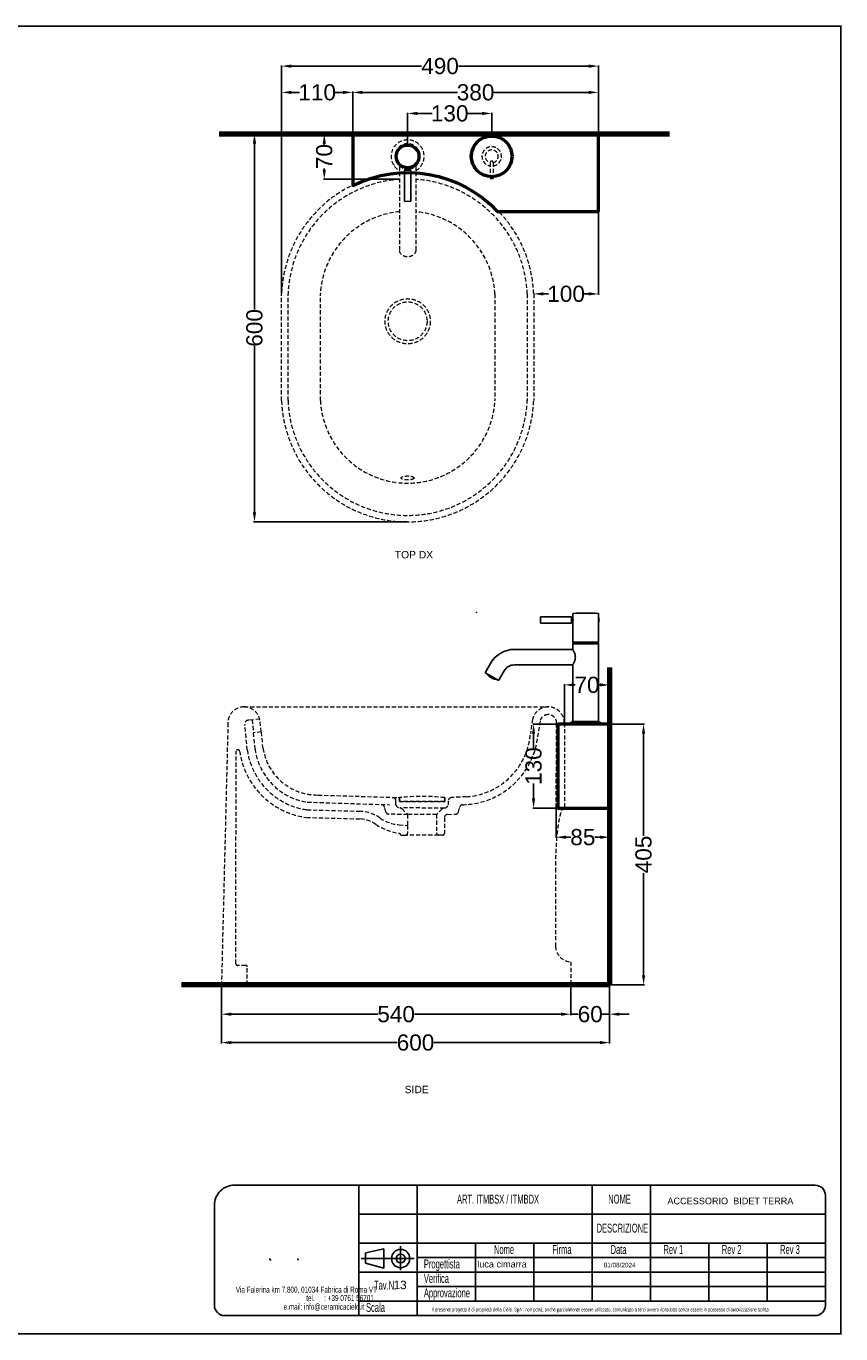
# Model space of a CAD drawing. Header units: millimetres. Extents: x 18233 to 30229, y -672 to 1848.
# Tile 12 of 12: x 28969 to 30229, y -175 to 1848. Entities that reach past the tile are written whole.
import ezdxf

# ---------------------------------------------------------------- set-up
doc = ezdxf.new("R2010")
doc.units = ezdxf.units.MM
doc.header["$MEASUREMENT"] = 0
doc.linetypes.add('DASHED2', pattern=[9.525, 6.35, -3.175])
for name, color, linetype in [('Attacchi_Scarico', 2, 'Continuous'), ('Kit sifone', 5, 'Continuous'), ('Quote', 4, 'Continuous')]:
    doc.layers.add(name, color=color, linetype=linetype)
for name, color, linetype, lineweight in [('Layer1', 5, 'DASHED2', 0), ('Sezione', 1, 'Continuous', 50), ('sezione linea', 6, 'Continuous', 80), ('Vista', 8, 'Continuous', 15)]:
    doc.layers.add(name, color=color, linetype=linetype, lineweight=lineweight)
doc.layers.add('Make2D$Visible$Curves', color=7, linetype='Continuous', true_color=0x000000)
doc.styles.add('SLDTEXTSTYLE1', font='TXT', dxfattribs={"width": 0.605})
doc.styles.get("Standard").update_dxf_attribs({"font": 'arial.ttf'})
doc.dimstyles.new('ISO-25', dxfattribs={"dimtxt": 25, "dimasz": 15, "dimexe": 1.25, "dimexo": 0.625, "dimtad": 0, "dimdec": 1, "dimrnd": 5, "dimtxsty": 'Standard', "dimcen": 2.5, "dimadec": 0, "dimazin": 0, "dimtfac": 1, "dimtdec": 1, "dimtmove": 0, "dimatfit": 3, "dimfxl": 1, "dimarcsym": 0})

# ---------------------------------------------------------------- blocks, each defined once
blk = doc.blocks.new('*D248')
at = {"layer": 'Defpoints', "color": 0, "transparency": 16777216}
for p in [(29871.2, 828.9), (29801.2, 768.3), (29871.2, 768.3)]:
    blk.add_point(p, dxfattribs=at)
at = {"layer": 'Quote', "color": 0, "lineweight": -2, "transparency": 16777216}
for p, q in [((29801.2, 768.9), (29801.2, 830.1)), ((29871.2, 768.9), (29871.2, 830.1)), ((29816.2, 828.9), (29817.8, 828.9)), ((29856.2, 828.9), (29854.6, 828.9))]:
    blk.add_line(p, q, dxfattribs=at)
at = {"layer": 'Quote', "color": 0, "transparency": 16777216}
for points in [[(29816.2, 831.4), (29816.2, 826.4), (29801.2, 828.9)], [(29856.2, 831.4), (29856.2, 826.4), (29871.2, 828.9)]]:
    blk.add_solid(points, dxfattribs=at)
at = {"layer": 'Quote', "color": 0, "transparency": 16777216, "insert": (29836.2, 828.9), "char_height": 25, "attachment_point": 5}
blk.add_mtext('70', dxfattribs=at)
blk = doc.blocks.new('*D251')
at = {"layer": 'Defpoints', "color": 0, "transparency": 16777216}
for p in [(29871.2, 768.3), (29871.2, 364.9), (29923.7, 364.9)]:
    blk.add_point(p, dxfattribs=at)
at = {"layer": 'Quote', "color": 0, "lineweight": -2, "transparency": 16777216}
for p, q in [((29871.8, 768.3), (29925, 768.3)), ((29923.7, 753.3), (29923.7, 595.5)), ((29923.7, 379.9), (29923.7, 537.8)), ((29871.8, 364.9), (29925, 364.9))]:
    blk.add_line(p, q, dxfattribs=at)
at = {"layer": 'Quote', "color": 0, "transparency": 16777216}
for points in [[(29921.2, 753.3), (29926.2, 753.3), (29923.7, 768.3)], [(29921.2, 379.9), (29926.2, 379.9), (29923.7, 364.9)]]:
    blk.add_solid(points, dxfattribs=at)
at = {"layer": 'Quote', "color": 0, "transparency": 16777216, "insert": (29923.7, 566.6), "char_height": 25, "attachment_point": 5, "rotation": 90}
blk.add_mtext('405', dxfattribs=at)
blk = doc.blocks.new('*D252')
at = {"layer": 'Defpoints', "color": 0, "transparency": 16777216}
for p in [(29791.2, 768.3), (29753.6, 638.3), (29791.2, 638.3)]:
    blk.add_point(p, dxfattribs=at)
at = {"layer": 'Quote', "color": 0, "lineweight": -2, "transparency": 16777216}
for p, q in [((29790.6, 768.3), (29752.4, 768.3)), ((29753.6, 753.3), (29753.6, 730.3)), ((29753.6, 653.3), (29753.6, 676.3)), ((29790.6, 638.3), (29752.4, 638.3))]:
    blk.add_line(p, q, dxfattribs=at)
at = {"layer": 'Quote', "color": 0, "transparency": 16777216}
for points in [[(29751.1, 753.3), (29756.1, 753.3), (29753.6, 768.3)], [(29751.1, 653.3), (29756.1, 653.3), (29753.6, 638.3)]]:
    blk.add_solid(points, dxfattribs=at)
at = {"layer": 'Quote', "color": 0, "transparency": 16777216, "insert": (29753.6, 703.3), "char_height": 25, "attachment_point": 5, "rotation": 90}
blk.add_mtext('130', dxfattribs=at)
blk = doc.blocks.new('*D253')
at = {"layer": 'Defpoints', "color": 0, "transparency": 16777216}
for p in [(29788.5, 639.1), (29871.2, 638.3), (29871.2, 593.3)]:
    blk.add_point(p, dxfattribs=at)
at = {"layer": 'Quote', "color": 0, "lineweight": -2, "transparency": 16777216}
for p, q in [((29788.5, 638.4), (29788.5, 592.1)), ((29871.2, 637.7), (29871.2, 592.1)), ((29803.5, 593.3), (29811.2, 593.3)), ((29856.2, 593.3), (29848.5, 593.3))]:
    blk.add_line(p, q, dxfattribs=at)
at = {"layer": 'Quote', "color": 0, "transparency": 16777216}
for points in [[(29803.5, 595.8), (29803.5, 590.8), (29788.5, 593.3)], [(29856.2, 595.8), (29856.2, 590.8), (29871.2, 593.3)]]:
    blk.add_solid(points, dxfattribs=at)
at = {"layer": 'Quote', "color": 0, "transparency": 16777216, "insert": (29829.8, 593.3), "char_height": 25, "attachment_point": 5}
blk.add_mtext('85', dxfattribs=at)
blk = doc.blocks.new('*D254')
at = {"layer": 'Defpoints', "color": 0, "transparency": 16777216}
for p in [(29270.9, 364.9), (29871.2, 364.9), (29871.2, 275.6)]:
    blk.add_point(p, dxfattribs=at)
at = {"layer": 'Quote', "color": 0, "lineweight": -2, "transparency": 16777216}
for p, q in [((29270.9, 364.3), (29270.9, 274.4)), ((29871.2, 364.3), (29871.2, 274.4)), ((29285.9, 275.6), (29542.8, 275.6)), ((29856.2, 275.6), (29599.3, 275.6))]:
    blk.add_line(p, q, dxfattribs=at)
at = {"layer": 'Quote', "color": 0, "transparency": 16777216}
for points in [[(29285.9, 278.1), (29285.9, 273.1), (29270.9, 275.6)], [(29856.2, 278.1), (29856.2, 273.1), (29871.2, 275.6)]]:
    blk.add_solid(points, dxfattribs=at)
at = {"layer": 'Quote', "color": 0, "transparency": 16777216, "insert": (29571, 275.6), "char_height": 25, "attachment_point": 5}
blk.add_mtext('600', dxfattribs=at)
blk = doc.blocks.new('*D255')
at = {"layer": 'Defpoints', "color": 0, "transparency": 16777216}
for p in [(29270.9, 364.9), (29811.1, 364.9), (29270.9, 319.5)]:
    blk.add_point(p, dxfattribs=at)
at = {"layer": 'Quote', "color": 0, "lineweight": -2, "transparency": 16777216}
for p, q in [((29270.9, 364.3), (29270.9, 318.2)), ((29811.1, 364.3), (29811.1, 318.2)), ((29285.9, 319.5), (29512.8, 319.5)), ((29796.1, 319.5), (29569.2, 319.5))]:
    blk.add_line(p, q, dxfattribs=at)
at = {"layer": 'Quote', "color": 0, "transparency": 16777216}
for points in [[(29285.9, 322), (29285.9, 317), (29270.9, 319.5)], [(29796.1, 322), (29796.1, 317), (29811.1, 319.5)]]:
    blk.add_solid(points, dxfattribs=at)
at = {"layer": 'Quote', "color": 0, "transparency": 16777216, "insert": (29541, 319.5), "char_height": 25, "attachment_point": 5}
blk.add_mtext('540', dxfattribs=at)
blk = doc.blocks.new('*D139')
at = {"layer": 'Defpoints', "color": 0, "transparency": 16777216}
for p in [(29811.1, 364.9), (29871.2, 364.9), (29871.2, 319.5)]:
    blk.add_point(p, dxfattribs=at)
at = {"layer": 'Quote', "color": 0, "lineweight": -2, "transparency": 16777216}
for p, q in [((29811.1, 364.3), (29811.1, 318.2)), ((29871.2, 364.3), (29871.2, 318.2)), ((29796.1, 319.5), (29781.1, 319.5)), ((29811.1, 319.5), (29822.6, 319.5)), ((29871.2, 319.5), (29859.7, 319.5)), ((29886.2, 319.5), (29901.2, 319.5))]:
    blk.add_line(p, q, dxfattribs=at)
at = {"layer": 'Quote', "color": 0, "transparency": 16777216}
for points in [[(29796.1, 322), (29796.1, 317), (29811.1, 319.5)], [(29886.2, 322), (29886.2, 317), (29871.2, 319.5)]]:
    blk.add_solid(points, dxfattribs=at)
at = {"layer": 'Quote', "color": 0, "transparency": 16777216, "insert": (29841.2, 319.5), "char_height": 25, "attachment_point": 5}
blk.add_mtext('60', dxfattribs=at)
blk = doc.blocks.new('*D233')
at = {"layer": 'Defpoints', "color": 0, "transparency": 16777216}
for p in [(29429.9, 1681.4), (29546.2, 1681.4), (29546.2, 1611)]:
    blk.add_point(p, dxfattribs=at)
at = {"layer": 'Quote', "color": 0, "lineweight": -2, "transparency": 16777216}
for p, q in [((29545.6, 1681.4), (29428.6, 1681.4)), ((29429.9, 1666.4), (29429.9, 1664.6)), ((29429.9, 1626), (29429.9, 1627.8)), ((29545.6, 1611), (29428.6, 1611))]:
    blk.add_line(p, q, dxfattribs=at)
at = {"layer": 'Quote', "color": 0, "transparency": 16777216}
for points in [[(29427.4, 1666.4), (29432.4, 1666.4), (29429.9, 1681.4)], [(29427.4, 1626), (29432.4, 1626), (29429.9, 1611)]]:
    blk.add_solid(points, dxfattribs=at)
at = {"layer": 'Quote', "color": 0, "transparency": 16777216, "insert": (29429.9, 1646.2), "char_height": 25, "attachment_point": 5, "rotation": 90}
blk.add_mtext('70', dxfattribs=at)
blk = doc.blocks.new('*D234')
at = {"layer": 'Defpoints', "color": 0, "transparency": 16777216}
for p in [(29558.8, 1712.9), (29558.8, 1664), (29688.8, 1676.5)]:
    blk.add_point(p, dxfattribs=at)
at = {"layer": 'Quote', "color": 0, "lineweight": -2, "transparency": 16777216}
for p, q in [((29558.8, 1664.6), (29558.8, 1714.1)), ((29573.8, 1712.9), (29596.8, 1712.9)), ((29673.8, 1712.9), (29650.8, 1712.9)), ((29688.8, 1677.1), (29688.8, 1714.1))]:
    blk.add_line(p, q, dxfattribs=at)
at = {"layer": 'Quote', "color": 0, "transparency": 16777216}
for points in [[(29573.8, 1715.4), (29573.8, 1710.4), (29558.8, 1712.9)], [(29673.8, 1715.4), (29673.8, 1710.4), (29688.8, 1712.9)]]:
    blk.add_solid(points, dxfattribs=at)
at = {"layer": 'Quote', "color": 0, "transparency": 16777216, "insert": (29623.8, 1712.9), "char_height": 25, "attachment_point": 5}
blk.add_mtext('130', dxfattribs=at)
blk = doc.blocks.new('*D235')
at = {"layer": 'Defpoints', "color": 0, "transparency": 16777216}
for p in [(29321.9, 1681.4), (29443.3, 1681.4), (29558.8, 1081.1)]:
    blk.add_point(p, dxfattribs=at)
at = {"layer": 'Quote', "color": 0, "lineweight": -2, "transparency": 16777216}
for p, q in [((29442.7, 1681.4), (29320.6, 1681.4)), ((29321.9, 1666.4), (29321.9, 1409.5)), ((29321.9, 1096.1), (29321.9, 1353)), ((29558.2, 1081.1), (29320.6, 1081.1))]:
    blk.add_line(p, q, dxfattribs=at)
at = {"layer": 'Quote', "color": 0, "transparency": 16777216}
for points in [[(29319.4, 1666.4), (29324.4, 1666.4), (29321.9, 1681.4)], [(29319.4, 1096.1), (29324.4, 1096.1), (29321.9, 1081.1)]]:
    blk.add_solid(points, dxfattribs=at)
at = {"layer": 'Quote', "color": 0, "transparency": 16777216, "insert": (29321.9, 1381.2), "char_height": 25, "attachment_point": 5, "rotation": 90}
blk.add_mtext('600', dxfattribs=at)
blk = doc.blocks.new('*D236')
at = {"layer": 'Defpoints', "color": 0, "transparency": 16777216}
for p in [(29363.8, 1786.1), (29853.9, 1621.4), (29363.8, 1434.2)]:
    blk.add_point(p, dxfattribs=at)
at = {"layer": 'Quote', "color": 0, "lineweight": -2, "transparency": 16777216}
for p, q in [((29363.8, 1434.8), (29363.8, 1787.3)), ((29378.8, 1786.1), (29580.2, 1786.1)), ((29838.9, 1786.1), (29637.6, 1786.1)), ((29853.9, 1622), (29853.9, 1787.3))]:
    blk.add_line(p, q, dxfattribs=at)
at = {"layer": 'Quote', "color": 0, "transparency": 16777216}
for points in [[(29378.8, 1788.6), (29378.8, 1783.6), (29363.8, 1786.1)], [(29838.9, 1788.6), (29838.9, 1783.6), (29853.9, 1786.1)]]:
    blk.add_solid(points, dxfattribs=at)
at = {"layer": 'Quote', "color": 0, "transparency": 16777216, "insert": (29608.9, 1786.1), "char_height": 25, "attachment_point": 5}
blk.add_mtext('490', dxfattribs=at)
blk = doc.blocks.new('*D237')
at = {"layer": 'Defpoints', "color": 0, "transparency": 16777216}
for p in [(29853.9, 1561.4), (29753.8, 1433.8), (29853.9, 1433.8)]:
    blk.add_point(p, dxfattribs=at)
at = {"layer": 'Quote', "color": 0, "lineweight": -2, "transparency": 16777216}
for p, q in [((29853.9, 1560.8), (29853.9, 1432.5)), ((29753.8, 1434.4), (29753.8, 1435)), ((29768.8, 1433.8), (29776.8, 1433.8)), ((29838.9, 1433.8), (29830.9, 1433.8))]:
    blk.add_line(p, q, dxfattribs=at)
at = {"layer": 'Quote', "color": 0, "transparency": 16777216}
for points in [[(29768.8, 1436.3), (29768.8, 1431.3), (29753.8, 1433.8)], [(29838.9, 1436.3), (29838.9, 1431.3), (29853.9, 1433.8)]]:
    blk.add_solid(points, dxfattribs=at)
at = {"layer": 'Quote', "color": 0, "transparency": 16777216, "insert": (29803.9, 1433.8), "char_height": 25, "attachment_point": 5}
blk.add_mtext('100', dxfattribs=at)
blk = doc.blocks.new('*D239')
at = {"layer": 'Defpoints', "color": 0, "transparency": 16777216}
for p in [(29853.9, 1745.5), (29473.9, 1681.4), (29853.9, 1681.4)]:
    blk.add_point(p, dxfattribs=at)
at = {"layer": 'Quote', "color": 0, "lineweight": -2, "transparency": 16777216}
for p, q in [((29473.9, 1682), (29473.9, 1746.8)), ((29488.9, 1745.5), (29635.7, 1745.5)), ((29838.9, 1745.5), (29692.1, 1745.5)), ((29853.9, 1682), (29853.9, 1746.8))]:
    blk.add_line(p, q, dxfattribs=at)
at = {"layer": 'Quote', "color": 0, "transparency": 16777216}
for points in [[(29488.9, 1748), (29488.9, 1743), (29473.9, 1745.5)], [(29838.9, 1748), (29838.9, 1743), (29853.9, 1745.5)]]:
    blk.add_solid(points, dxfattribs=at)
at = {"layer": 'Quote', "color": 0, "transparency": 16777216, "insert": (29663.9, 1745.5), "char_height": 25, "attachment_point": 5}
blk.add_mtext('380', dxfattribs=at)
blk = doc.blocks.new('*D128')
at = {"layer": 'Defpoints', "color": 0, "transparency": 16777216}
for p in [(29363.8, 1745.5), (29363.8, 1745.5), (29473.9, 1745.5)]:
    blk.add_point(p, dxfattribs=at)
at = {"layer": 'Quote', "color": 0, "lineweight": -2, "transparency": 16777216}
for p, q in [((29363.8, 1746.1), (29363.8, 1746.8)), ((29378.8, 1745.5), (29391.8, 1745.5)), ((29458.9, 1745.5), (29445.9, 1745.5)), ((29473.9, 1746.1), (29473.9, 1746.8))]:
    blk.add_line(p, q, dxfattribs=at)
at = {"layer": 'Quote', "color": 0, "transparency": 16777216}
for points in [[(29378.8, 1748), (29378.8, 1743), (29363.8, 1745.5)], [(29458.9, 1748), (29458.9, 1743), (29473.9, 1745.5)]]:
    blk.add_solid(points, dxfattribs=at)
at = {"layer": 'Quote', "color": 0, "transparency": 16777216, "insert": (29418.9, 1745.5), "char_height": 25, "attachment_point": 5}
blk.add_mtext('110', dxfattribs=at)

msp = doc.modelspace()

# ---------------------------------------------------------------- linework, layer by layer
at = {"layer": 'Kit sifone', "lineweight": -3}
for p, q in [((29538.81, 1632.95), (29538.61, 1632.95)), ((29553.81, 1625.17), (29553.81, 1577.63)), ((29563.61, 1625.37), (29554.01, 1625.37)), ((29554.81, 1627.38), (29554.81, 1625.57)), ((29562.81, 1627.38), (29562.81, 1625.57)), ((29563.81, 1625.17), (29563.81, 1577.63)), ((29691.31, 1612.39), (29686.31, 1612.39)), ((29812, 934.42), (29764.46, 934.42)), ((29812.2, 934.22), (29812.2, 924.62)), ((29814.21, 933.42), (29812.4, 933.42)), ((29814.2, 938.94), (29814.2, 933.47)), ((29854.2, 938.94), (29854.2, 932.47)), ((29854.2, 932.47), (29854.4, 932.47)), ((29812, 924.42), (29764.46, 924.42)), ((29814.21, 925.42), (29812.4, 925.42)), ((29814.2, 925.37), (29814.2, 894.92)), ((29854.03, 929.2), (29854.04, 928.62)), ((29854.2, 928.74), (29854.04, 928.74)), ((29854.2, 926.37), (29854.4, 926.37)), ((29854.2, 926.37), (29854.2, 894.92)), ((29814.2, 894.92), (29854.2, 894.92)), ((29814.2, 892.57), (29814.45, 892.82)), ((29814.2, 892.57), (29834.42, 892.57)), ((29814.2, 883.82), (29814.2, 892.57)), ((29834.42, 892.82), (29814.45, 892.82)), ((29853.95, 892.82), (29834.42, 892.82)), ((29834.42, 892.57), (29854.2, 892.57)), ((29854.2, 892.57), (29853.95, 892.82)), ((29854.2, 772.32), (29854.2, 892.57)), ((29723.84, 883.82), (29814.2, 883.82)), ((29678.81, 847.82), (29687.47, 862.82)), ((29699.59, 835.82), (29708.25, 850.82)), ((29723.84, 859.82), (29804.45, 859.82)), ((29805.17, 859.94), (29808.24, 859.94)), ((29808.95, 859.82), (29814.2, 859.82)), ((29814.2, 772.32), (29814.2, 859.82)), ((29678.81, 847.82), (29689.21, 841.82)), ((29682.88, 845.47), (29682.65, 845.07)), ((29683.46, 843.57), (29683.35, 843.7)), ((29683.35, 843.7), (29683.43, 843.65)), ((29683.64, 843.37), (29683.46, 843.57)), ((29683.87, 843.4), (29683.49, 843.62)), ((29683.49, 843.62), (29683.57, 843.51)), ((29683.57, 843.51), (29683.6, 843.56)), ((29684, 843.26), (29683.87, 843.4)), ((29684, 843.01), (29683.95, 843.05)), ((29684.1, 842.96), (29684.16, 843.05)), ((29684.46, 842.53), (29684.49, 842.51)), ((29685.31, 842.57), (29684.5, 843.03)), ((29684.5, 843.03), (29684.52, 842.96)), ((29684.52, 842.96), (29684.55, 843.01)), ((29684.94, 842.1), (29684.98, 842.18)), ((29685.04, 842.42), (29685.18, 842.65)), ((29685.44, 842.43), (29685.31, 842.57)), ((29685.5, 842.15), (29685.44, 842.43)), ((29685.45, 841.65), (29685.44, 841.65)), ((29685.53, 841.58), (29685.44, 841.65)), ((29685.47, 841.79), (29685.54, 841.91)), ((29685.51, 841.61), (29685.54, 841.67)), ((29686.03, 841.31), (29686.13, 841.48)), ((29686.03, 841.19), (29686.16, 841.09)), ((29686.16, 841.09), (29686.17, 841.11)), ((29686.45, 840.91), (29686.24, 841.07)), ((29686.32, 841.98), (29686.26, 841.96)), ((29687.39, 841.37), (29686.32, 841.98)), ((29686.41, 840.97), (29686.45, 840.91)), ((29686.45, 840.91), (29686.47, 840.94)), ((29686.75, 841.21), (29686.56, 841.16)), ((29686.58, 840.87), (29686.72, 840.76)), ((29686.65, 841.49), (29686.78, 841.72)), ((29686.72, 840.76), (29686.74, 840.78)), ((29687.08, 840.56), (29686.87, 840.71)), ((29686.87, 840.7), (29686.9, 840.68)), ((29686.99, 840.76), (29687.12, 840.99)), ((29687.13, 840.55), (29687.08, 840.56)), ((29687.26, 841.13), (29687.4, 841.36)), ((29687.26, 841.13), (29687.49, 841.25)), ((29687.29, 840.46), (29687.37, 840.4)), ((29687.32, 840.3), (29687.38, 840.41)), ((29687.32, 840.3), (29687.53, 840.17)), ((29687.49, 841.25), (29687.39, 841.37)), ((29687.53, 840.17), (29687.59, 840.28)), ((29687.53, 840.17), (29687.96, 839.93)), ((29687.6, 840.41), (29687.68, 840.55)), ((29687.6, 840.41), (29687.79, 840.45)), ((29687.91, 840.08), (29687.75, 840.2)), ((29688.05, 840.02), (29687.91, 840.08)), ((29687.96, 839.93), (29688.02, 840.03)), ((29687.96, 839.93), (29688.26, 839.75)), ((29688.18, 840.07), (29688.29, 840.27)), ((29688.26, 839.75), (29688.32, 839.86)), ((29688.58, 840.68), (29688.45, 840.69)), ((29689.7, 840.03), (29688.58, 840.68)), ((29688.61, 840.36), (29688.74, 840.59)), ((29688.78, 839.57), (29688.7, 839.65)), ((29688.99, 839.48), (29688.78, 839.57)), ((29688.82, 839.7), (29688.96, 839.94)), ((29688.82, 839.42), (29688.88, 839.53)), ((29688.96, 839.49), (29688.99, 839.48)), ((29689.14, 839.39), (29689.17, 839.35)), ((29689.17, 839.35), (29689.18, 839.37)), ((29689.17, 839.35), (29689.38, 839.25)), ((29689.21, 841.82), (29699.59, 835.82)), ((29689.25, 839.99), (29689.38, 840.22)), ((29689.46, 839.49), (29689.37, 839.38)), ((29689.45, 839.21), (29689.53, 839.16)), ((29689.52, 839.14), (29689.53, 839.17)), ((29689.52, 839.14), (29689.54, 839.16)), ((29689.67, 839.08), (29689.8, 839.01)), ((29689.75, 839.95), (29689.71, 840.03)), ((29689.79, 838.99), (29689.81, 839.02)), ((29689.79, 838.99), (29690.03, 838.88)), ((29689.92, 839.07), (29690.05, 839.29)), ((29690.03, 838.88), (29690.06, 838.93)), ((29690.03, 838.88), (29690.1, 838.83)), ((29690.09, 838.82), (29690.14, 838.9)), ((29690.33, 838.83), (29690.36, 838.81)), ((29690.36, 838.81), (29690.37, 838.82)), ((29690.66, 839.42), (29690.53, 839.25)), ((29690.56, 838.85), (29690.63, 838.97)), ((29690.56, 838.85), (29690.66, 838.96)), ((29690.83, 839.38), (29690.66, 839.42)), ((29690.8, 838.53), (29690.82, 838.52)), ((29691.79, 838.83), (29690.83, 839.38)), ((29690.93, 838.48), (29691.03, 838.65)), ((29690.94, 838.48), (29691.03, 838.65)), ((29691.08, 838.93), (29691.21, 839.16)), ((29691.59, 838.42), (29691.42, 838.52)), ((29691.6, 838.25), (29691.68, 838.39)), ((29691.76, 838.79), (29691.79, 838.83)), ((29691.76, 838.79), (29691.78, 838.83)), ((29692.03, 838.38), (29692.27, 838.24)), ((29692.15, 838.09), (29692.25, 838.25)), ((29692.19, 838.07), (29692.15, 838.09)), ((29692.27, 838.24), (29692.35, 838.39)), ((29692.63, 838.34), (29692.44, 838.39)), ((29693.11, 838.06), (29692.63, 838.34)), ((29692.84, 837.91), (29692.97, 838.14)), ((29692.84, 837.91), (29692.89, 837.89)), ((29692.89, 837.89), (29693.02, 838.11)), ((29693.19, 838.05), (29693.11, 838.06)), ((29693.37, 837.92), (29693.11, 838.06)), ((29693.68, 837.74), (29693.57, 837.8)), ((29693.59, 837.73), (29693.62, 837.77)), ((29693.59, 837.73), (29693.75, 837.69)), ((29693.68, 837.74), (29693.76, 837.72)), ((29693.75, 837.69), (29693.68, 837.74)), ((29695.52, 838.17), (29695.29, 837.77)), ((29808.79, 768.78), (29813.95, 772.32)), ((29854.45, 772.32), (29813.95, 772.32)), ((29859.61, 768.78), (29854.45, 772.32))]:
    msp.add_line(p, q, dxfattribs=at)
for points in [[(29814.2, 883.82), (29814.24, 883.76), (29814.35, 883.58), (29814.52, 883.28), (29814.76, 882.87), (29815.04, 882.36), (29815.37, 881.76), (29815.73, 881.07), (29816.1, 880.29), (29816.49, 879.44), (29816.86, 878.52), (29817.22, 877.53), (29817.54, 876.48), (29817.82, 875.37), (29818.03, 874.22), (29818.16, 873.03), (29818.21, 871.82)], [(29818.21, 871.82), (29818.16, 870.61), (29818.03, 869.42), (29817.82, 868.27), (29817.54, 867.16), (29817.22, 866.11), (29816.86, 865.12), (29816.48, 864.2), (29816.1, 863.35), (29815.73, 862.57), (29815.37, 861.88), (29815.04, 861.28), (29814.76, 860.77), (29814.52, 860.36), (29814.35, 860.06), (29814.24, 859.88), (29814.2, 859.82)], [(29804.45, 859.82), (29804.53, 859.84), (29804.75, 859.88), (29805.11, 859.93), (29805.58, 859.99), (29806.12, 860.03), (29806.7, 860.04), (29807.29, 860.03), (29807.83, 859.99), (29808.29, 859.93), (29808.65, 859.88), (29808.88, 859.84), (29808.95, 859.82)]]:
    msp.add_lwpolyline(points, dxfattribs=at)
for centre, radius, start, end in [((29554.01, 1625.17), 0.2, 90, 180), ((29554.61, 1625.57), 0.2, 270, 0), ((29558.81, 1607.79), 20, 78.31705, 101.68297), ((29563.01, 1625.57), 0.2, 180, 270), ((29563.61, 1625.17), 0.2, 0, 90), ((29554.01, 1577.63), 0.2, 180, 268.62339), ((29563.61, 1577.63), 0.2, 271.37661, 0), ((29964.2, 929.42), 200, 178.62339, 180), ((29764.46, 934.22), 0.2, 90, 178.62339), ((29812, 934.22), 0.2, 360, 90), ((29812.4, 933.62), 0.2, 180, 270), ((29814.7, 938.94), 0.5, 92.79602, 180), ((29794.61, 929.42), 20, 348.31703, 11.68295), ((29834.2, 539.67), 400.25, 90, 92.79602), ((29834.2, 539.67), 400.25, 87.20397, 90), ((29853.7, 938.94), 0.5, 360, 87.20397), ((29842.96, 929.42), 11.84, 359.21585, 14.93333), ((29964.2, 929.42), 200, 180, 181.37661), ((29764.46, 924.62), 0.2, 181.37661, 270), ((29812, 924.62), 0.2, 270, 360), ((29812.4, 925.22), 0.2, 90, 180), ((29842.97, 929.42), 11.83, 345.05987, 359.20473), ((29814.51, 893.02), 0.2, 155.74252, 270), ((29834.2, 884.15), 21.8, 150.38136, 155.74252), ((29834.2, 884.15), 21.8, 24.25748, 29.61864), ((29853.89, 893.02), 0.2, 270, 24.25748), ((29723.84, 841.82), 42, 90, 150), ((29723.84, 841.82), 18, 90.00064, 149.99937), ((29683.08, 844.82), 0.5, 150.01637, 217.80492), ((29698.01, 856.44), 19.42, 217.89695, 221.00649), ((29696.68, 855.58), 17.82, 222.64003, 225.10886), ((29696.86, 855.42), 17.88, 222.3523, 226.60332), ((29691.41, 848.38), 9, 214.69426, 218.08724), ((29685.19, 844.59), 1.97, 236.39849, 243.67489), ((29692.98, 851.29), 12.22, 225.79644, 228.70448), ((29697.29, 854.59), 17.27, 222.33772, 224.84426), ((29685.68, 844.12), 1.99, 236.43652, 243.63685), ((29690.68, 848.07), 8.28, 222.56635, 226.07565), ((29696.61, 855.58), 17.75, 228.27456, 230.69728), ((29695.47, 853.64), 15.63, 227.52344, 230.09159), ((29696.81, 855.46), 17.88, 228.36085, 230.76543), ((29689.73, 850.01), 8.93, 238.30643, 241.71931), ((29691.5, 847.5), 8.34, 222.69035, 226.17543), ((29690.11, 849.69), 9.02, 238.32428, 241.70146), ((29687.36, 842.78), 2.13, 201.38467, 207.75481), ((29697, 854.66), 17.27, 228.14898, 230.59429), ((29686.62, 843.29), 2.02, 236.49034, 243.58304), ((29696.05, 854.34), 16.54, 230.42906, 233.24248), ((29697.3, 854.5), 17.15, 228.06124, 230.52497), ((29690.84, 849.11), 9.16, 238.34953, 241.67621), ((29687.15, 842.88), 2.03, 236.51099, 243.56238), ((29695.27, 848.97), 11.42, 217.87772, 220.92301), ((29688.38, 842.04), 2.13, 201.59766, 207.94879), ((29691.24, 848.82), 9.21, 238.35923, 241.66652), ((29694.31, 848.91), 10.95, 225.00086, 228.05547), ((29694.89, 855.05), 15.87, 238.72433, 241.28466), ((29695.07, 854.92), 16.03, 238.73772, 241.27127), ((29695.43, 854.68), 16.28, 238.75666, 241.25232), ((29695.62, 854.55), 16.37, 238.76394, 241.24505), ((29696.03, 854.3), 16.49, 238.12082, 241.88816), ((29695.08, 848.54), 10.88, 224.89175, 227.96842), ((29689.8, 847.19), 7.09, 255.16109, 258.94191), ((29691.09, 842.35), 3.7, 212.96369, 218.04865), ((29697.43, 855.52), 18.11, 238.81901, 241.17802), ((29696.6, 853.97), 16.49, 238.82227, 241.88817), ((29697.5, 855.48), 18.01, 238.8121, 241.18494), ((29697.63, 855.41), 17.74, 238.79409, 241.20295), ((29692.91, 842.52), 4.81, 202.25806, 206.63168), ((29697.7, 855.37), 17.55, 238.78135, 241.21568), ((29690.66, 846.59), 7.13, 255.05321, 258.80867), ((29695.83, 850.68), 13.12, 238.60609, 241.37759), ((29692.19, 841.86), 3.68, 212.78675, 217.89932), ((29690.11, 847.83), 7.89, 263.73105, 267.32652), ((29696.17, 850.52), 13.05, 238.59797, 241.38572), ((29694.37, 853.2), 14.56, 250.32057, 252.99021), ((29696.05, 854.34), 16.54, 246.76649, 249.89228), ((29694.88, 852.87), 14.66, 250.24533, 252.89526), ((29696.62, 854.02), 16.54, 246.76649, 249.89217), ((29696.81, 850.24), 12.85, 238.57681, 241.40688), ((29691.25, 843.51), 4.77, 258.86353, 263.39553), ((29697.16, 850.1), 12.72, 238.56185, 241.42184), ((29697.22, 855.89), 18.32, 249.1551, 251.54056), ((29696.31, 853.16), 15.63, 249.8974, 252.46575), ((29694.55, 853.37), 14.85, 256.46306, 259.15609), ((29696.09, 854.47), 16.68, 254.33351, 256.75202), ((29695.52, 849.83), 12.22, 251.3138, 254.22142), ((29692.11, 844.14), 5.76, 269.17886, 273.27747), ((29696.66, 854.15), 16.68, 254.33352, 256.75193), ((29696.94, 854.46), 17.07, 253.85873, 256.27874), ((29696.72, 853.15), 15.74, 255.92911, 258.54852), ((29694.41, 839.51), 1.9, 230.01477, 249.91087), ((29697.79, 858.76), 21.45, 259.14247, 261.95535), ((29694.86, 838.02), 0.5, 262.19509, 329.98364), ((29808.9, 768.62), 0.2, 124.43899, 180), ((29859.5, 768.62), 0.2, 360, 55.56101)]:
    msp.add_arc(centre, radius, start, end, dxfattribs=at)
at = {"layer": 'Kit sifone', "lineweight": -3, "extrusion": (0, 0, -1)}
for centre, start_param in [((29854.2, 929.42), 6.0879262), ((29854.4, 929.42), 6.272906)]:
    msp.add_ellipse(centre, major_axis=(0, -3.05), ratio=0.0027376, start_param=start_param, end_param=9.4247779, dxfattribs=at)
at = {"layer": 'Layer1'}
for p, q in [((29546.21, 1631.58), (29546.21, 1501.23)), ((29571.42, 1631.58), (29571.41, 1501.49)), ((29686.31, 1636.82), (29686.31, 1612.39)), ((29691.31, 1636.82), (29691.31, 1612.39)), ((29363.81, 1268.76), (29363.81, 1433.76)), ((29373.81, 1268.76), (29373.81, 1433.76)), ((29423.81, 1268.76), (29423.81, 1433.76)), ((29693.81, 1433.76), (29693.81, 1268.76)), ((29743.81, 1433.76), (29743.81, 1268.76)), ((29753.81, 1433.76), (29753.81, 1268.76)), ((29305.87, 794.95), (29776.18, 794.95)), ((29280.87, 769.95), (29270.87, 364.95)), ((29330.09, 776.09), (29313.01, 774.35)), ((29318.41, 774.9), (29320.43, 754.92)), ((29332.3, 756.08), (29330.09, 776.09)), ((29751.95, 776.09), (29748.67, 753.35)), ((29801.18, 769.95), (29801.29, 639.02)), ((29310.77, 728.25), (29306.97, 767.88)), ((29322.88, 729.42), (29320.38, 754.91)), ((29332.34, 756.09), (29320.43, 754.92)), ((29335.15, 730.62), (29332.65, 756.12)), ((29403.64, 647.58), (29530.72, 643.58)), ((29420.39, 658.58), (29547.47, 654.58)), ((29420.39, 658.58), (29547.47, 654.58)), ((29535.7, 654.58), (29546.61, 654.58)), ((29540.59, 643.53), (29540.59, 649.58)), ((29621.76, 643.53), (29621.76, 649.58)), ((29649.88, 655.98), (29626.66, 654.58)), ((29403.01, 635.72), (29485.41, 633.48)), ((29525.04, 632.57), (29523, 639.97)), ((29558.68, 628.43), (29529.76, 628.89)), ((29615.69, 638.47), (29546.76, 638.53)), ((29550.1, 637.01), (29558.68, 628.44)), ((29603.68, 628.43), (29558.68, 628.43)), ((29558.68, 628.43), (29558.68, 611.48)), ((29612.25, 637.01), (29603.68, 628.44)), ((29603.68, 628.44), (29603.68, 599.53)), ((29620.49, 628.61), (29632.59, 628.89)), ((29637.31, 632.57), (29639.35, 639.97)), ((29801.18, 639.02), (29788.46, 639.08)), ((29402.38, 623.87), (29484.78, 621.62)), ((29545.53, 612.54), (29558.68, 611.48)), ((29558.68, 611.48), (29558.68, 599.55)), ((29615.79, 623.62), (29615.79, 599.53)), ((29615.79, 623.62), (29615.79, 599.53)), ((29549.57, 596.53), (29555.68, 596.53)), ((29606.68, 596.53), (29555.68, 596.53)), ((29612.79, 596.53), (29606.68, 596.53)), ((29787.43, 544.95), (29787.43, 424.75)), ((29811.14, 400.58), (29811.14, 364.95))]:
    msp.add_line(p, q, dxfattribs=at)
for points in [[(29763.54, 773.08), (29760.43, 751.25)], [(29788.46, 639.05), (29789.21, 769.86)], [(29546.18, 654.53), (29546.18, 648.53), (29616.18, 648.53), (29616.18, 654.53)]]:
    msp.add_lwpolyline(points, dxfattribs=at)
for points in [[(29270.87, 365.11), (29310.87, 365.11), (29310.87, 392.61, 0.4142136), (29308.37, 395.11), (29295.48, 395.11, -0.4142136), (29292.98, 397.61), (29293.6, 726.22)], [(29546.18, 654.53, -0.0571429), (29616.18, 654.53), (29616.18, 648.53), (29546.18, 648.53), (29546.18, 654.53)]]:
    msp.add_lwpolyline(points, format="xyb", dxfattribs=at)
for radius in [35, 30]:
    msp.add_circle((29558.81, 1391.41), radius, dxfattribs=at)
for centre, radius, start, end in [((29558.81, 1646.5), 25.5, 299.61939, 240.379), ((29558.81, 1646.5), 19.53, 281.81991, 258.18011), ((29688.81, 1646.5), 30, 274.77999, 265.22001), ((29688.81, 1646.5), 15, 279.59407, 260.40593), ((29688.81, 1646.5), 10, 284.47751, 255.52249), ((29688.81, 1636.82), 2.5, 0, 180), ((29558.81, 1426.26), 195.15, 2.32153, 177.67847), ((29558.81, 1426.26), 185.15, 93.90325, 177.67847), ((29558.81, 1426.26), 185.15, 2.32153, 86.09701), ((29558.81, 1426.26), 135.21, 95.34868, 176.82017), ((29558.81, 1777.37), 200, 268.62339, 270), ((29558.81, 1777.37), 200, 270, 271.37661), ((29558.81, 1426.26), 135.21, 3.17983, 84.65227), ((29558.81, 1276.26), 195.15, 182.32153, 357.67847), ((29558.81, 1276.26), 185.15, 182.32153, 357.67847), ((29558.81, 1276.26), 135.21, 183.17983, 356.82017), ((29305.87, 769.95), 25, 90, 180), ((29305.82, 769.99), 24.95, 10.3106, 89.89101), ((29776.31, 769.78), 25.16, 90, 165.4708), ((29776.18, 769.95), 25, 359.59401, 91.21838), ((29313.01, 768.31), 6.05, 90, 184.00657), ((29776.31, 769.78), 13.19, 90, 165.4708), ((29776.18, 769.95), 13.03, 359.59401, 91.21838), ((29641.77, 762.79), 119.22, 270.78666, 354.44699), ((29642.99, 761.76), 106.01, 273.72608, 355.45227), ((29296.33, 725.98), 2.75, 13.30696, 174.99813), ((29418.3, 743.2), 108.56, 187.91829, 261.90309), ((29418.11, 742.63), 96.14, 187.89724, 261.34262), ((29419.32, 743.77), 85.2, 188.87833, 270.71975), ((29419.32, 743.77), 85.2, 188.87833, 270.71975), ((29418.3, 743.2), 120.44, 187.91829, 261.90309), ((29535.59, 649.58), 5, 0, 88.80755), ((29535.59, 649.58), 5, 0, 88.80755), ((29581.18, 349.28), 307.25, 83.45902, 96.54098), ((29581.18, 349.28), 307.25, 83.45902, 96.54098), ((29626.76, 649.58), 5, 91.19245, 180), ((29482.22, 573.56), 60, 55.40914, 86.95328), ((29518.18, 638.64), 5, 15.37295, 81.25809), ((29529.86, 633.89), 5, 195.37295, 268.90352), ((29547.38, 645.5), 7.07, 196.15457, 264.16454), ((29546.57, 633.47), 5, 45.02568, 88.94721), ((29615.78, 633.47), 5, 91.05279, 134.97432), ((29614.97, 645.5), 7.07, 275.83546, 343.84543), ((29620.79, 623.62), 5, 93.42268, 180), ((29632.49, 633.89), 5, 271.09648, 344.62705), ((29644.17, 638.64), 5, 98.74191, 164.62705), ((29482.22, 573.56), 48.13, 55.40914, 86.95328), ((29557.63, 686.59), 87.76, 236.77201, 262.75704), ((29550.34, 672.35), 60, 235.40914, 265.39941), ((29549.57, 599.53), 3, 180, 270), ((29555.68, 599.53), 3, 270, 0), ((29606.68, 599.53), 3, 180, 270), ((29612.79, 599.53), 3, 270, 0), ((29812.29, 425.42), 24.86, 181.55114, 267.3515), ((29490.63, 369.95), 5, 270, 357.633)]:
    msp.add_arc(centre, radius, start, end, dxfattribs=at)
at = {"layer": 'Layer1', "extrusion": (0, 0, -1)}
for start_param, end_param in [(0, 3.1669893), (4.712389, 4.7127115)]:
    msp.add_ellipse((29558.81, 1501.49), major_axis=(12.6, 0), ratio=0.8242204, start_param=start_param, end_param=end_param, dxfattribs=at)
at = {"layer": 'Layer1'}
msp.add_ellipse((29558.81, 1149.03), major_axis=(10, 0), ratio=0.3068373, dxfattribs=at)
msp.add_ellipse((29801.18, 544.95), major_axis=(0, -94.07), ratio=0.1460823, start_param=3.1415927, end_param=4.712389, dxfattribs=at)
at = {"layer": 'Make2D$Visible$Curves', "color": 8, "lineweight": -3, "true_color": 0x808080}
msp.add_arc((29665.01, 940.61), 0.5, 360, 87.20397, dxfattribs=at)
at = {"layer": 'Quote'}
for p, q in [((29548.01, -58.46), (29548.01, -39.55)), ((29754, -34.63), (29754, -124.22)), ((29844.18, -34.63), (29844.18, -124.22)), ((29934.36, -34.63), (29934.36, -124.22)), ((30024.54, -34.63), (30024.54, -124.22)), ((30114.72, -34.63), (30114.72, -124.22)), ((29569, -58.46), (29487.02, -58.46)), ((29493.4, -49.64), (29522.19, -43.45)), ((29493.4, -58.46), (29493.4, -49.64)), ((29493.4, -58.46), (29493.4, -65.38)), ((29522.19, -58.46), (29522.19, -43.45)), ((29522.19, -58.46), (29522.19, -73.42)), ((29548.01, -58.46), (29548.01, -76.63)), ((29573.64, -57.03), (30204.9, -57.03)), ((29493.4, -65.38), (29522.19, -73.42)), ((29573.64, -79.42), (30204.9, -79.42)), ((29573.64, -101.82), (30204.9, -101.82)), ((29663.82, -124.22), (30204.9, -124.22))]:
    msp.add_line(p, q, dxfattribs=at)
for points in [[(27708.81, -174.94), (30228.81, -174.94), (30228.81, 1847.96), (27708.81, 1847.96)], [(29483.46, 54.95), (29844.18, 54.95), (29844.18, 10.16), (29483.46, 10.16)], [(29573.64, 10.16), (29483.46, 10.16), (29483.46, 54.95), (29573.64, 54.95)], [(29573.64, 54.95), (29844.18, 54.95), (29844.18, 10.16), (29573.64, 10.16)], [(29934.36, 10.16), (29844.18, 10.16), (29844.18, 54.95), (29934.36, 54.95)], [(29573.64, -34.63), (29483.46, -34.63), (29483.46, 10.16), (29573.64, 10.16)], [(29483.46, 10.16), (29844.18, 10.16), (29844.18, -34.63), (29483.46, -34.63)], [(29573.64, 10.16), (29844.18, 10.16), (29844.18, -34.63), (29573.64, -34.63)], [(29934.36, 10.16), (30204.9, 10.16), (30204.9, -34.63), (29934.36, -34.63)], [(29573.64, -124.22), (29483.46, -124.22), (29483.46, -34.63), (29573.64, -34.63)], [(29573.64, -34.63), (29663.82, -34.63), (29663.82, -124.22), (29573.64, -124.22)], [(29663.82, -34.63), (30204.9, -34.63), (30204.9, -124.22), (29663.82, -124.22)], [(29483.46, -124.22), (29573.64, -124.22), (29573.64, -79.42), (29483.46, -79.42)], [(29573.64, -124.22), (29483.46, -124.22), (29483.46, -146.61), (29573.64, -146.61)]]:
    msp.add_lwpolyline(points, close=True, dxfattribs=at)
for points in [[(29290.93, 54.95), (29483.46, 54.95), (29483.46, -146.61), (29275.65, -146.61, -0.4142136), (29259.9, -130.86), (29259.9, 23.92, -0.4142136)], [(29934.36, 54.95), (30189.15, 54.95, -0.4142136), (30204.9, 39.2), (30204.9, 10.16), (29934.36, 10.16)]]:
    msp.add_lwpolyline(points, format="xyb", close=True, dxfattribs=at)
msp.add_lwpolyline([(29483.46, -146.61), (30189.15, -146.61, 0.4142136), (30204.9, -130.86), (30204.9, -124.22)], format="xyb", dxfattribs=at)
for radius in [14.15, 6.84]:
    msp.add_circle((29548.01, -58.46), radius, dxfattribs=at)
for points in [[(29344.48, -59.24), (29344.48, -59.24), (29346.86, -59.24), (29346.86, -59.24)], [(29346.86, -60.15), (29346.86, -60.86), (29346.72, -61.35), (29346.42, -61.63)], [(29388.02, -59.36), (29388.02, -59.36), (29389.74, -59.36), (29389.74, -59.36)], [(29389.74, -59.84), (29389.74, -60.41), (29389.65, -60.76), (29389.39, -60.98)]]:
    msp.add_open_spline(points, degree=3, dxfattribs=at)
at = {"layer": 'Sezione'}
for points in [[(29853.92, 1681.41), (29473.92, 1681.41), (29473.92, 1601.41, -0.331305), (29697.44, 1561.41), (29853.92, 1561.41)], [(29853.92, 1561.41), (29853.92, 1681.41), (29473.92, 1681.41), (29473.92, 1601.41, -0.331305), (29697.44, 1561.41), (29853.92, 1561.41, -0.1896389), (29853.92, 1561.41, -4.2444312)]]:
    msp.add_lwpolyline(points, format="xyb", dxfattribs=at)
msp.add_lwpolyline([(29871.18, 768.31), (29791.18, 768.31), (29791.18, 638.32), (29871.18, 638.32), (29871.18, 768.31)], dxfattribs=at)
for centre, radius in [((29558.81, 1646.5), 17.5), ((29688.81, 1646.5), 31.5)]:
    msp.add_circle(centre, radius, dxfattribs=at)
at = {"layer": 'sezione linea'}
for p, q in [((29267.33, 1681.37), (29963.58, 1681.42)), ((29871.18, 855.96), (29871.18, 364.95)), ((29871.18, 364.95), (29209.19, 364.95))]:
    msp.add_line(p, q, dxfattribs=at)
at = {"layer": 'Vista', "color": 8, "lineweight": -3, "true_color": 0x808080}
msp.add_line((29270.87, 364.95), (29801.18, 364.95), dxfattribs=at)

# ---------------------------------------------------------------- texts
at = {"layer": 'Attacchi_Scarico'}
for s, p in [('TOP DX', (29539, 1024.68)), ('SIDE', (29554.24, 197.34))]:
    msp.add_text(s, height=11.377, dxfattribs=at).set_placement(p)
at = {"layer": 'Quote', "attachment_point": 1, "style": 'SLDTEXTSTYLE1'}
for s, insert, char_height in [('{\\fArial|b0|i0|c0|p34;ART. ITMBSX / ITMBDX}', (29635.11, 40.31), 13.7925), ('{\\fArial|b0|i0|c0|p34;NOME}', (29869.05, 40.31), 13.7925), ('{\\fArial|b0|i0|c0|p34;DESCRIZIONE}', (29851.11, -4.48), 13.7925), ('{\\fArial|b0|i0|c0|p34;Nome}', (29692.36, -37.53), 13.7925), ('{\\fArial|b0|i0|c0|p34;Firma}', (29782.54, -37.53), 13.7925), ('{\\fArial|b0|i0|c0|p34;Data}', (29872.72, -37.53), 13.7925), ('{\\fArial|b0|i0|c0|p34;Rev 1}', (29954.51, -37.53), 13.7925), ('{\\fArial|b0|i0|c0|p34;Rev 2}', (30044.69, -37.53), 13.7925), ('{\\fArial|b0|i0|c0|p34;Rev 3}', (30134.87, -37.53), 13.7925), ('{\\fArial|b0|i0|c0|p34;Progettista}', (29583.92, -59.93), 13.7925), ('{\\fArial|b0|i0|c0|p34;Verifica}', (29583.92, -82.33), 13.7925), ('{\\fArial|b0|i0|c0|p34;Via Falerina km 7.800, 01034 Fabrica di Roma VT }', (29293.02, -101.93), 9.3087), ('\\pxi-3,l4,t4;{\\fArial|b0|i0|c0|p34;Tav.N.}', (29493.02, -92.86), 13.7925), ('\\pxi-0.58224,l1.5822,t1.5822;{\\fArial|b0|i0|c0|p34;tel.^I: +39 0761 56701}', (29392.59, -114.92), 9.3087), ('{\\fArial|b0|i0|c0|p34;Approvazione}', (29583.92, -104.72), 13.7925), ('{\\fArial|b0|i0|c0|p34;e.mail: info@ceramicacielo.it}', (29366.9, -128.37), 9.3087), ('{\\fArial|b0|i0|c0|p34;Scala}', (29494.43, -127.12), 13.7925), ('{\\f@Arial Unicode MS|b0|i0|c0|p34;Il presente progetto è di proprietà della Cielo. SpA ; non potrà, anche parzialmente essere utilizzato, comunicato a terzi ovvero riprodotto senza essere in possesso di autorizzazione scritta}', (29596.38, -134.38), 5.95759)]:
    msp.add_mtext(s, dxfattribs=dict(at, insert=insert, char_height=char_height))
at = {"layer": 'Quote', "attachment_point": 1}
for s, width, gutter_width, insert, char_height in [('ACCESSORIO  BIDET TERRA', 598.9888, 12.5, (29960.61, 35.65), 10.08), ('\\pxi-2,l3,t3;{\\fArial|b0|i0|c0|p34;luca cimarra}', 226.1874, 12.5, (29656.36, -62.15), 10.08), ('\\pxi-2,l3,t3;01/08/2024', 5.7872, 8.75, (29855.01, -64.95), 7.056), ('\\pxi-2,l3,t3;13', 226.1874, 12.5, (29523.88, -92.69), 13.104)]:
    msp.add_mtext_dynamic_manual_height_columns(s, width=width, gutter_width=gutter_width, heights=[0], dxfattribs=dict(at, insert=insert, char_height=char_height))

# ---------------------------------------------------------------- dimensions: what is measured, and where the dimension line sits
at = {"layer": 'Quote'}
for base, p1, p2, angle, picture, middle in [((29363.82, 1786.1), (29853.92, 1621.41), (29363.82, 1434.16), 180, '*D236', (29608.87, 1786.1)), ((29558.81, 1712.89), (29688.81, 1676.5), (29558.81, 1664), 180, '*D234', (29623.81, 1712.89)), ((29321.87, 1681.38), (29558.81, 1081.11), (29443.32, 1681.38), 90, '*D235', (29321.87, 1381.24)), ((29429.87, 1681.41), (29546.21, 1610.98), (29546.21, 1681.41), 90, '*D233', (29429.87, 1646.19)), ((29853.92, 1433.76), (29753.81, 1433.76), (29853.92, 1561.41), 180, '*D237', (29803.87, 1433.76)), ((29753.6, 638.32), (29791.18, 768.31), (29791.18, 638.32), 90, '*D252', (29753.6, 703.32)), ((29923.73, 364.95), (29871.18, 768.31), (29871.18, 364.95), 90, '*D251', (29923.73, 566.63))]:
    dim = msp.add_linear_dim(base=base, p1=p1, p2=p2, angle=angle, dimstyle='ISO-25', dxfattribs=at)
    dim.commit()
    dim.dimension.update_dxf_attribs({"geometry": picture, "text_midpoint": middle})
for base, p1, p2, picture, middle in [((29363.82, 1745.52), (29473.92, 1745.52), (29363.82, 1745.52), '*D128', (29418.87, 1745.52)), ((29853.92, 1745.52), (29473.92, 1681.38), (29853.92, 1681.38), '*D239', (29663.92, 1745.52)), ((29871.18, 828.89), (29801.18, 768.31), (29871.18, 768.31), '*D248', (29836.18, 828.89)), ((29871.18, 593.31), (29788.46, 639.05), (29871.18, 638.32), '*D253', (29829.82, 593.31)), ((29871.18, 275.63), (29270.87, 364.95), (29871.18, 364.95), '*D254', (29571.02, 275.63)), ((29270.87, 319.49), (29811.14, 364.95), (29270.87, 364.95), '*D255', (29541.01, 319.49)), ((29871.18, 319.49), (29811.14, 364.95), (29871.18, 364.95), '*D139', (29841.16, 319.49))]:
    dim = msp.add_linear_dim(base=base, p1=p1, p2=p2, dimstyle='ISO-25', dxfattribs=at)
    dim.commit()
    dim.dimension.update_dxf_attribs({"geometry": picture, "text_midpoint": middle})

doc.saveas('drawing.dxf')
